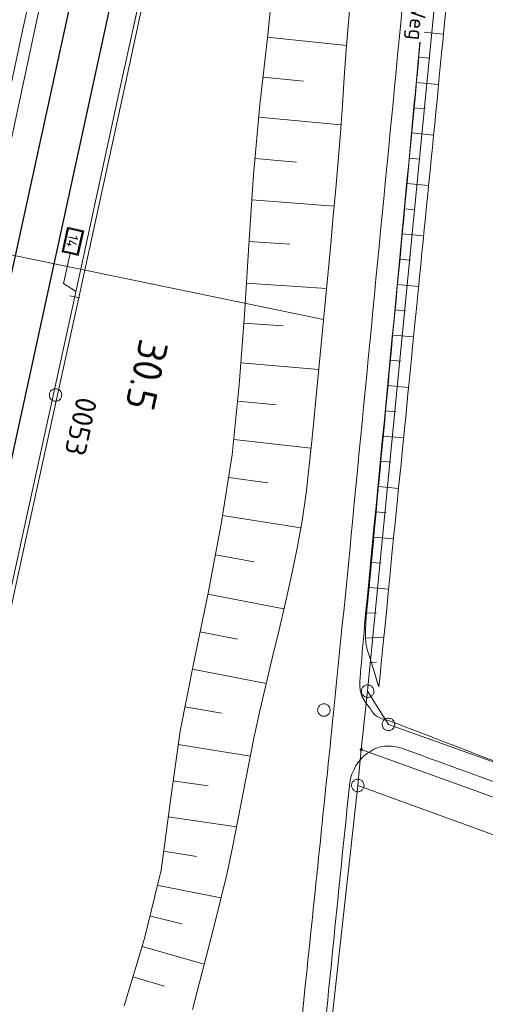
# Model space of a CAD drawing. Header units: metres. Extents: x 3425540 to 3446143, y 5432760 to 5444637.
# Tile 207 of 256: x 3436108 to 3436164, y 5440646 to 5440764. Entities that reach past the tile are written whole.
import ezdxf
from ezdxf.enums import TextEntityAlignment as Align

# ---------------------------------------------------------------- set-up
doc = ezdxf.new("R2010")
doc.units = ezdxf.units.M
for name, color, linetype, lineweight in [('B_Bestand', 9, 'Continuous', 18), ('B_Böschung', 9, 'Continuous', 18), ('B_Flurgrenzen', 9, 'Continuous', 18), ('B_Gleisachse', 9, 'Continuous', 25), ('B_Kilometrierung', 9, 'Continuous', 25), ('Bestand Kabeltröge', 9, 'Continuous', 18), ('Bestand_Neu_Strecke 3433', 9, 'Continuous', 18)]:
    doc.layers.add(name, color=color, linetype=linetype, lineweight=lineweight)
doc.styles.get("Standard").update_dxf_attribs({"font": 'isocpeur.ttf'})

msp = doc.modelspace()

# ---------------------------------------------------------------- linework, layer by layer
at = {"layer": 'B_Bestand'}
for p, q in [((3436090.64, 5440738.81), (3436144.39, 5440727.68)), ((3436113.21, 5440731.98), (3436114.67, 5440731.06)), ((3436114.56, 5440730.39), (3436114.7, 5440730.98)), ((3436114.7, 5440730.98), (3436114.7, 5440731.07)), ((3436113.98, 5440730.53), (3436115.15, 5440730.26))]:
    msp.add_line(p, q, dxfattribs=at)
for points in [[(3436113.21, 5440731.98), (3436114.01, 5440735.58), (3436114.99, 5440735.36), (3436115.65, 5440738.3), (3436113.69, 5440738.74), (3436113.04, 5440735.8), (3436114.01, 5440735.58)], [(3436113.13, 5440735.86), (3436114.93, 5440735.46), (3436115.56, 5440738.24), (3436113.75, 5440738.64), (3436113.13, 5440735.86)], [(3436113.23, 5440735.92), (3436114.87, 5440735.55), (3436115.46, 5440738.18), (3436113.81, 5440738.55), (3436113.23, 5440735.92)], [(3436112.1, 5440717.88), (3436112.19, 5440717.87), (3436112.28, 5440717.86), (3436112.38, 5440717.87), (3436112.47, 5440717.9), (3436112.55, 5440717.93), (3436112.64, 5440717.97), (3436112.72, 5440718.02), (3436112.79, 5440718.08), (3436112.85, 5440718.16), (3436112.9, 5440718.24), (3436112.94, 5440718.32), (3436112.97, 5440718.41), (3436112.99, 5440718.5), (3436113, 5440718.59), (3436113, 5440718.69), (3436112.99, 5440718.78), (3436112.96, 5440718.87), (3436112.93, 5440718.96), (3436112.88, 5440719.03), (3436112.81, 5440719.11), (3436112.75, 5440719.18), (3436112.68, 5440719.23), (3436112.59, 5440719.28), (3436112.51, 5440719.32), (3436112.42, 5440719.35), (3436112.33, 5440719.36), (3436112.24, 5440719.36), (3436112.14, 5440719.35), (3436112.05, 5440719.33), (3436111.96, 5440719.3), (3436111.87, 5440719.25), (3436111.8, 5440719.21), (3436111.73, 5440719.14), (3436111.66, 5440719.07), (3436111.62, 5440718.99), (3436111.57, 5440718.91), (3436111.54, 5440718.82), (3436111.52, 5440718.73), (3436111.51, 5440718.63), (3436111.52, 5440718.54), (3436111.53, 5440718.45), (3436111.55, 5440718.36), (3436111.59, 5440718.27), (3436111.64, 5440718.19), (3436111.7, 5440718.12), (3436111.76, 5440718.05), (3436111.84, 5440717.99), (3436111.92, 5440717.94), (3436112.01, 5440717.91), (3436112.1, 5440717.88)]]:
    msp.add_lwpolyline(points, dxfattribs=at)
for points, knots in [([(3436159.38, 5440822.72), (3436155.42, 5440781.79), (3436151.47, 5440740.85), (3436147.51, 5440699.92), (3436146.88, 5440693.45), (3436146.22, 5440686.99), (3436145.57, 5440680.52), (3436144.46, 5440669.59), (3436143.32, 5440658.66), (3436142.19, 5440647.73), (3436141.28, 5440638.85), (3436140.42, 5440629.97), (3436139.36, 5440621.1), (3436138.85, 5440616.87), (3436137.92, 5440612.71), (3436137.17, 5440608.52), (3436136.68, 5440605.81), (3436136.21, 5440603.11), (3436135.65, 5440600.41), (3436133.38, 5440589.34), (3436129.49, 5440578.66), (3436126.96, 5440567.65), (3436124.88, 5440558.58), (3436122.99, 5440549.45), (3436120.95, 5440540.36), (3436119.69, 5440534.75), (3436118.37, 5440529.17), (3436116.91, 5440523.61), (3436116.12, 5440520.59), (3436114.86, 5440517.72), (3436113.39, 5440514.95), (3436111.89, 5440512.14), (3436110.35, 5440509.37), (3436108.65, 5440506.69), (3436108.44, 5440506.36), (3436108.23, 5440506.04), (3436108.03, 5440505.71)], [0, 0, 0, 0, 0.382262, 0.382262, 0.382262, 0.44268, 0.44268, 0.44268, 0.54482, 0.54482, 0.54482, 0.627801, 0.627801, 0.627801, 0.667375, 0.667375, 0.667375, 0.692928, 0.692928, 0.692928, 0.797947, 0.797947, 0.797947, 0.88454, 0.88454, 0.88454, 0.937948, 0.937948, 0.937948, 0.966888, 0.966888, 0.966888, 0.996406, 0.996406, 0.996406, 1, 1, 1, 1]), ([(3436213.87, 5440656.89), (3436200.53, 5440661.71), (3436187.18, 5440666.53), (3436173.84, 5440671.34), (3436166.66, 5440673.93), (3436159.56, 5440676.77), (3436152.42, 5440679.47), (3436151.91, 5440679.67), (3436151.38, 5440679.76), (3436150.87, 5440680), (3436150.41, 5440680.21), (3436150.19, 5440680.71), (3436149.88, 5440681.12), (3436149.5, 5440681.64), (3436149.1, 5440682.1), (3436148.89, 5440682.72), (3436148.7, 5440683.34), (3436148.7, 5440683.97), (3436148.75, 5440684.59), (3436148.93, 5440686.73), (3436149.1, 5440688.87), (3436149.3, 5440691.01), (3436151.06, 5440709.48), (3436152.86, 5440727.94), (3436154.58, 5440746.41), (3436155.03, 5440751.25), (3436155.48, 5440756.09), (3436155.93, 5440760.93)], [0, 0, 0, 0, 0.285578, 0.285578, 0.285578, 0.439283, 0.439283, 0.439283, 0.450255, 0.450255, 0.450255, 0.460315, 0.460315, 0.460315, 0.472911, 0.472911, 0.472911, 0.485474, 0.485474, 0.485474, 0.528714, 0.528714, 0.528714, 0.902092, 0.902092, 0.902092, 1, 1, 1, 1]), ([(3436114.03, 5440505.09), (3436114.14, 5440505.45), (3436114.25, 5440505.81), (3436114.37, 5440506.18), (3436114.93, 5440507.97), (3436115.52, 5440509.75), (3436116.09, 5440511.54), (3436116.89, 5440514), (3436117.74, 5440516.45), (3436118.54, 5440518.92), (3436120.43, 5440524.83), (3436121.87, 5440530.88), (3436123.28, 5440536.93), (3436126.13, 5440549.13), (3436128.12, 5440561.52), (3436131.18, 5440573.68), (3436132.67, 5440579.59), (3436134.22, 5440585.5), (3436135.71, 5440591.42), (3436136.67, 5440595.24), (3436137.63, 5440599.06), (3436138.58, 5440602.89), (3436139.6, 5440607.02), (3436140.59, 5440611.15), (3436141.36, 5440615.33), (3436141.74, 5440617.39), (3436141.99, 5440619.45), (3436142.22, 5440621.52), (3436142.81, 5440626.8), (3436143.38, 5440632.08), (3436143.96, 5440637.36), (3436145.22, 5440648.93), (3436146.28, 5440660.52), (3436147.53, 5440672.09), (3436147.6, 5440672.81), (3436147.89, 5440673.46), (3436148.26, 5440674.12), (3436148.66, 5440674.84), (3436149.17, 5440675.36), (3436149.91, 5440675.83), (3436150.57, 5440676.25), (3436151.24, 5440676.5), (3436151.94, 5440676.5), (3436152.64, 5440676.49), (3436153.38, 5440676.4), (3436154.05, 5440676.15), (3436154.95, 5440675.82), (3436155.84, 5440675.48), (3436156.74, 5440675.15), (3436164.26, 5440672.42), (3436171.78, 5440669.69), (3436179.3, 5440666.96)], [0, 0, 0, 0, 0.005519, 0.005519, 0.005519, 0.032798, 0.032798, 0.032798, 0.070486, 0.070486, 0.070486, 0.160686, 0.160686, 0.160686, 0.342786, 0.342786, 0.342786, 0.431488, 0.431488, 0.431488, 0.488802, 0.488802, 0.488802, 0.550564, 0.550564, 0.550564, 0.580836, 0.580836, 0.580836, 0.657998, 0.657998, 0.657998, 0.827169, 0.827169, 0.827169, 0.837608, 0.837608, 0.837608, 0.849099, 0.849099, 0.849099, 0.859475, 0.859475, 0.859475, 0.869846, 0.869846, 0.869846, 0.883754, 0.883754, 0.883754, 1, 1, 1, 1])]:
    msp.add_open_spline(points, degree=3, knots=knots, dxfattribs=at)
at = {"layer": 'B_Böschung'}
for p, q in [((3436137.64, 5440761.53), (3436147.15, 5440760.55)), ((3436156.42, 5440762.14), (3436158.71, 5440761.92)), ((3436155.77, 5440759.14), (3436157.1, 5440759.01)), ((3436137.13, 5440756.75), (3436141.97, 5440756.25)), ((3436155.49, 5440756.11), (3436158.15, 5440755.86)), ((3436136.62, 5440751.96), (3436146.46, 5440751.03)), ((3436155.21, 5440753.08), (3436156.54, 5440752.96)), ((3436154.93, 5440750.05), (3436157.57, 5440749.8)), ((3436136.17, 5440746.99), (3436141.13, 5440746.56)), ((3436154.64, 5440747.02), (3436155.96, 5440746.9)), ((3436154.36, 5440743.99), (3436156.97, 5440743.75)), ((3436135.8, 5440742.01), (3436145.65, 5440741.28)), ((3436154.08, 5440740.96), (3436155.37, 5440740.84)), ((3436153.8, 5440737.93), (3436156.37, 5440737.69)), ((3436135.43, 5440737.02), (3436140.32, 5440736.69)), ((3436153.52, 5440734.9), (3436154.79, 5440734.78)), ((3436135.12, 5440732.03), (3436144.73, 5440731.4)), ((3436153.23, 5440731.87), (3436155.77, 5440731.63)), ((3436152.95, 5440728.84), (3436154.21, 5440728.72)), ((3436134.82, 5440727.25), (3436139.55, 5440726.91)), ((3436152.67, 5440725.81), (3436155.17, 5440725.58)), ((3436134.46, 5440722.46), (3436143.81, 5440721.68)), ((3436152.38, 5440722.78), (3436153.62, 5440722.66)), ((3436152.1, 5440719.75), (3436154.57, 5440719.52)), ((3436134.1, 5440717.87), (3436138.72, 5440717.43)), ((3436151.82, 5440716.72), (3436153.04, 5440716.61)), ((3436133.63, 5440713.29), (3436142.86, 5440712.23)), ((3436151.53, 5440713.69), (3436153.97, 5440713.46)), ((3436151.25, 5440710.66), (3436152.46, 5440710.55)), ((3436133.02, 5440708.73), (3436137.69, 5440708.09)), ((3436150.97, 5440707.63), (3436153.37, 5440707.41)), ((3436132.28, 5440704.18), (3436141.66, 5440702.67)), ((3436150.68, 5440704.6), (3436151.88, 5440704.49)), ((3436150.4, 5440701.57), (3436152.77, 5440701.35)), ((3436131.43, 5440699.44), (3436136.06, 5440698.6)), ((3436150.11, 5440698.54), (3436151.29, 5440698.44)), ((3436149.83, 5440695.51), (3436152.17, 5440695.34)), ((3436130.5, 5440694.72), (3436139.6, 5440692.96)), ((3436149.55, 5440692.48), (3436150.72, 5440692.44)), ((3436129.58, 5440690.22), (3436134.07, 5440689.33)), ((3436149.42, 5440689.45), (3436151.6, 5440689.56)), ((3436150.12, 5440686.5), (3436150.71, 5440686.57)), ((3436128.67, 5440685.71), (3436137.52, 5440684)), ((3436127.79, 5440681.2), (3436132.16, 5440680.43)), ((3436126.94, 5440676.69), (3436135.62, 5440675.3)), ((3436126.33, 5440672.35), (3436130.56, 5440671.74)), ((3436125.76, 5440668.01), (3436133.94, 5440666.81)), ((3436125.23, 5440663.88), (3436129.17, 5440663.27)), ((3436124.61, 5440659.76), (3436132.08, 5440658.29)), ((3436123.69, 5440656.08), (3436127.39, 5440655.19)), ((3436122.63, 5440652.45), (3436130.07, 5440650.33)), ((3436121.53, 5440648.82), (3436125.31, 5440647.69))]:
    msp.add_line(p, q, dxfattribs=at)
for points in [[(3436120.49, 5440645.36), (3436122.92, 5440653.43), (3436124.92, 5440661.61), (3436126.02, 5440669.97), (3436127.2, 5440678.31), (3436128.83, 5440686.58), (3436130.55, 5440694.83), (3436132.1, 5440703.11), (3436133.41, 5440711.44), (3436134.27, 5440719.82), (3436134.89, 5440728.23), (3436135.41, 5440736.64), (3436135.98, 5440745.05), (3436136.76, 5440753.44), (3436137.69, 5440761.81), (3436138.54, 5440770.2)], [(3436109.9, 5440769.62), (3436108.36, 5440762.49), (3436106.83, 5440755.35), (3436105.3, 5440748.21), (3436103.78, 5440741.07), (3436102.27, 5440733.93), (3436100.76, 5440726.79), (3436099.26, 5440719.65), (3436098.03, 5440712.45), (3436096.4, 5440705.35), (3436094.65, 5440698.26), (3436092.96, 5440691.16), (3436091.27, 5440684.06), (3436089.58, 5440676.96), (3436087.9, 5440669.86), (3436086.22, 5440662.75), (3436084.55, 5440655.65), (3436082.89, 5440648.54), (3436081.24, 5440641.43)], [(3436147.64, 5440766.68), (3436147.36, 5440763.36), (3436147.1, 5440760.03), (3436146.86, 5440756.7), (3436146.63, 5440753.37), (3436146.4, 5440750.04), (3436146.14, 5440746.71), (3436145.85, 5440743.38), (3436145.54, 5440740.06), (3436145.24, 5440736.73), (3436144.92, 5440733.41), (3436144.61, 5440730.09), (3436144.3, 5440726.76), (3436143.98, 5440723.44), (3436143.66, 5440720.12), (3436143.34, 5440716.8), (3436143, 5440713.47), (3436142.65, 5440710.15), (3436142.29, 5440706.84), (3436141.83, 5440703.53), (3436141.21, 5440700.25), (3436140.52, 5440696.98), (3436139.8, 5440693.72), (3436139.04, 5440690.46), (3436138.27, 5440687.22), (3436137.49, 5440683.97), (3436136.74, 5440680.72), (3436136.03, 5440677.46), (3436135.38, 5440674.18), (3436134.75, 5440670.91), (3436134.12, 5440667.63), (3436133.47, 5440664.35), (3436132.77, 5440661.09), (3436132, 5440657.84), (3436131.18, 5440654.6), (3436130.34, 5440651.37), (3436129.5, 5440648.14), (3436128.67, 5440644.9)], [(3436151.01, 5440683.59), (3436151.15, 5440684.99), (3436151.29, 5440686.4), (3436151.57, 5440689.22), (3436151.71, 5440690.62), (3436151.99, 5440693.44), (3436152.13, 5440694.85), (3436152.4, 5440697.66), (3436152.54, 5440699.07), (3436152.82, 5440701.88), (3436152.96, 5440703.29), (3436153.24, 5440706.1), (3436153.38, 5440707.51), (3436153.66, 5440710.33), (3436153.8, 5440711.73), (3436154.08, 5440714.55), (3436154.22, 5440715.96), (3436154.49, 5440718.77), (3436154.63, 5440720.18), (3436154.91, 5440722.99), (3436155.05, 5440724.4), (3436155.33, 5440727.21), (3436155.47, 5440728.62), (3436155.75, 5440731.44), (3436155.89, 5440732.84), (3436156.03, 5440734.25), (3436156.16, 5440735.66), (3436156.3, 5440737.07), (3436156.44, 5440738.47), (3436156.58, 5440739.88), (3436156.72, 5440741.29), (3436156.86, 5440742.7), (3436157, 5440744.1), (3436157.14, 5440745.51), (3436157.28, 5440746.92), (3436157.42, 5440748.32), (3436157.56, 5440749.73), (3436157.7, 5440751.14), (3436157.84, 5440752.55), (3436157.98, 5440753.95), (3436158.11, 5440755.36), (3436158.25, 5440756.77), (3436158.52, 5440759.58), (3436158.66, 5440760.99), (3436158.79, 5440762.4), (3436159.06, 5440765.22)], [(3436151.01, 5440683.59), (3436150.78, 5440684.34), (3436150.55, 5440685.09), (3436150.09, 5440686.59), (3436149.86, 5440687.35), (3436149.62, 5440688.1), (3436149.46, 5440688.86), (3436149.39, 5440689.65), (3436149.39, 5440690.44), (3436149.43, 5440691.24), (3436149.5, 5440692.03), (3436149.58, 5440692.81), (3436149.65, 5440693.6), (3436149.72, 5440694.38), (3436149.8, 5440695.16), (3436150.24, 5440699.86), (3436150.31, 5440700.64), (3436150.46, 5440702.21), (3436150.53, 5440702.99), (3436150.6, 5440703.78), (3436150.68, 5440704.56), (3436150.82, 5440706.12), (3436150.9, 5440706.91), (3436150.97, 5440707.69), (3436151.12, 5440709.26), (3436151.19, 5440710.04), (3436151.26, 5440710.82), (3436151.34, 5440711.61), (3436151.49, 5440713.17), (3436151.56, 5440713.95), (3436151.71, 5440715.52), (3436151.78, 5440716.3), (3436151.85, 5440717.09), (3436151.93, 5440717.87), (3436152, 5440718.65), (3436152.15, 5440720.22), (3436152.22, 5440721), (3436152.3, 5440721.78), (3436152.37, 5440722.57), (3436152.44, 5440723.35), (3436152.52, 5440724.13), (3436152.66, 5440725.7), (3436152.74, 5440726.48), (3436152.88, 5440728.05), (3436152.96, 5440728.83), (3436153.03, 5440729.61), (3436153.11, 5440730.4), (3436153.18, 5440731.18), (3436153.33, 5440732.74), (3436153.4, 5440733.53), (3436153.55, 5440735.09), (3436153.62, 5440735.88), (3436153.69, 5440736.66), (3436153.77, 5440737.44), (3436153.84, 5440738.23), (3436153.91, 5440739.01), (3436153.99, 5440739.79), (3436154.13, 5440741.36), (3436154.21, 5440742.14), (3436154.35, 5440743.71), (3436154.43, 5440744.49), (3436154.65, 5440746.84), (3436154.72, 5440747.62), (3436155.31, 5440753.89), (3436155.38, 5440754.67), (3436155.52, 5440756.23), (3436155.6, 5440757.02), (3436155.74, 5440758.58), (3436155.81, 5440759.37), (3436155.89, 5440760.15), (3436155.96, 5440760.93)]]:
    msp.add_lwpolyline(points, dxfattribs=at)
at = {"layer": 'B_Flurgrenzen'}
for p, q in [((3436149.66, 5440683.09), (3436163, 5440820.42)), ((3436148.9, 5440676.09), (3436149.66, 5440683.09)), ((3436149.66, 5440683.09), (3436152.16, 5440679.1)), ((3436173.84, 5440671.34), (3436152.16, 5440679.1)), ((3436148.48, 5440671.77), (3436148.9, 5440676.09)), ((3436148.9, 5440676.09), (3436213, 5440652.94)), ((3436140.53, 5440599.53), (3436148.48, 5440671.77)), ((3436148.48, 5440671.77), (3436199.21, 5440653.33))]:
    msp.add_line(p, q, dxfattribs=at)
for points in [[(3436149, 5440683.44), (3436148.96, 5440683.36), (3436148.94, 5440683.27), (3436148.92, 5440683.17), (3436148.92, 5440683.08), (3436148.93, 5440682.99), (3436148.94, 5440682.89), (3436148.97, 5440682.8), (3436149.01, 5440682.72), (3436149.06, 5440682.64), (3436149.13, 5440682.57), (3436149.19, 5440682.51), (3436149.27, 5440682.46), (3436149.35, 5440682.41), (3436149.44, 5440682.38), (3436149.53, 5440682.36), (3436149.63, 5440682.34), (3436149.72, 5440682.34), (3436149.81, 5440682.35), (3436149.9, 5440682.38), (3436149.99, 5440682.42), (3436150.07, 5440682.46), (3436150.15, 5440682.52), (3436150.22, 5440682.59), (3436150.28, 5440682.66), (3436150.33, 5440682.74), (3436150.36, 5440682.82), (3436150.39, 5440682.91), (3436150.41, 5440683.01), (3436150.41, 5440683.1), (3436150.4, 5440683.19), (3436150.38, 5440683.29), (3436150.36, 5440683.37), (3436150.32, 5440683.46), (3436150.26, 5440683.54), (3436150.2, 5440683.61), (3436150.13, 5440683.67), (3436150.06, 5440683.72), (3436149.97, 5440683.77), (3436149.88, 5440683.8), (3436149.79, 5440683.82), (3436149.7, 5440683.84), (3436149.61, 5440683.84), (3436149.51, 5440683.83), (3436149.43, 5440683.8), (3436149.34, 5440683.76), (3436149.26, 5440683.72), (3436149.18, 5440683.66), (3436149.11, 5440683.59), (3436149.05, 5440683.52), (3436149, 5440683.44)], [(3436145.17, 5440680.82), (3436145.16, 5440680.92), (3436145.15, 5440681.01), (3436145.12, 5440681.1), (3436145.08, 5440681.18), (3436145.02, 5440681.26), (3436144.96, 5440681.34), (3436144.9, 5440681.4), (3436144.82, 5440681.45), (3436144.74, 5440681.5), (3436144.65, 5440681.53), (3436144.56, 5440681.55), (3436144.47, 5440681.57), (3436144.37, 5440681.57), (3436144.28, 5440681.55), (3436144.19, 5440681.53), (3436144.1, 5440681.5), (3436144.02, 5440681.45), (3436143.94, 5440681.4), (3436143.88, 5440681.34), (3436143.82, 5440681.26), (3436143.76, 5440681.18), (3436143.72, 5440681.1), (3436143.69, 5440681.01), (3436143.68, 5440680.92), (3436143.67, 5440680.82), (3436143.68, 5440680.73), (3436143.69, 5440680.64), (3436143.72, 5440680.54), (3436143.76, 5440680.46), (3436143.82, 5440680.39), (3436143.88, 5440680.31), (3436143.94, 5440680.24), (3436144.02, 5440680.19), (3436144.1, 5440680.14), (3436144.19, 5440680.11), (3436144.28, 5440680.09), (3436144.37, 5440680.08), (3436144.47, 5440680.08), (3436144.56, 5440680.09), (3436144.65, 5440680.11), (3436144.74, 5440680.14), (3436144.82, 5440680.19), (3436144.9, 5440680.24), (3436144.96, 5440680.31), (3436145.02, 5440680.39), (3436145.08, 5440680.46), (3436145.12, 5440680.54), (3436145.15, 5440680.64), (3436145.16, 5440680.73), (3436145.17, 5440680.82)], [(3436152.53, 5440678.45), (3436152.61, 5440678.5), (3436152.68, 5440678.56), (3436152.74, 5440678.63), (3436152.8, 5440678.7), (3436152.84, 5440678.79), (3436152.87, 5440678.88), (3436152.9, 5440678.97), (3436152.91, 5440679.06), (3436152.91, 5440679.15), (3436152.89, 5440679.25), (3436152.87, 5440679.34), (3436152.83, 5440679.42), (3436152.79, 5440679.51), (3436152.73, 5440679.58), (3436152.66, 5440679.65), (3436152.59, 5440679.71), (3436152.51, 5440679.76), (3436152.43, 5440679.8), (3436152.34, 5440679.82), (3436152.24, 5440679.84), (3436152.15, 5440679.85), (3436152.06, 5440679.84), (3436151.96, 5440679.82), (3436151.88, 5440679.79), (3436151.79, 5440679.75), (3436151.71, 5440679.7), (3436151.64, 5440679.64), (3436151.58, 5440679.57), (3436151.52, 5440679.49), (3436151.48, 5440679.41), (3436151.45, 5440679.32), (3436151.42, 5440679.23), (3436151.41, 5440679.14), (3436151.41, 5440679.04), (3436151.43, 5440678.95), (3436151.45, 5440678.86), (3436151.49, 5440678.77), (3436151.54, 5440678.69), (3436151.59, 5440678.61), (3436151.66, 5440678.55), (3436151.73, 5440678.49), (3436151.81, 5440678.44), (3436151.89, 5440678.4), (3436151.98, 5440678.37), (3436152.08, 5440678.36), (3436152.17, 5440678.35), (3436152.26, 5440678.36), (3436152.36, 5440678.38), (3436152.44, 5440678.4), (3436152.53, 5440678.45)], [(3436148.96, 5440675.98), (3436148.97, 5440675.99), (3436148.98, 5440676), (3436148.99, 5440676.01), (3436149.01, 5440676.04), (3436149.02, 5440676.05), (3436149.02, 5440676.07), (3436149.02, 5440676.08), (3436149.02, 5440676.1), (3436149.02, 5440676.11), (3436149.02, 5440676.13), (3436149.01, 5440676.14), (3436149.01, 5440676.16), (3436149, 5440676.17), (3436148.99, 5440676.18), (3436148.97, 5440676.19), (3436148.96, 5440676.2), (3436148.95, 5440676.21), (3436148.93, 5440676.21), (3436148.92, 5440676.22), (3436148.9, 5440676.22), (3436148.89, 5440676.22), (3436148.87, 5440676.21), (3436148.86, 5440676.21), (3436148.84, 5440676.2), (3436148.83, 5440676.19), (3436148.81, 5440676.18), (3436148.8, 5440676.17), (3436148.8, 5440676.16), (3436148.79, 5440676.15), (3436148.78, 5440676.13), (3436148.78, 5440676.12), (3436148.78, 5440676.1), (3436148.77, 5440676.09), (3436148.78, 5440676.07), (3436148.78, 5440676.06), (3436148.79, 5440676.04), (3436148.79, 5440676.03), (3436148.8, 5440676.01), (3436148.81, 5440676), (3436148.82, 5440675.99), (3436148.84, 5440675.98), (3436148.85, 5440675.98), (3436148.87, 5440675.97), (3436148.88, 5440675.97), (3436148.9, 5440675.97), (3436148.91, 5440675.97), (3436148.93, 5440675.97), (3436148.94, 5440675.98), (3436148.96, 5440675.98)], [(3436148.95, 5440676), (3436148.96, 5440676.01), (3436148.97, 5440676.02), (3436148.98, 5440676.03), (3436148.99, 5440676.04), (3436148.99, 5440676.06), (3436149, 5440676.07), (3436149, 5440676.08), (3436149, 5440676.1), (3436149, 5440676.11), (3436148.99, 5440676.12), (3436148.99, 5440676.14), (3436148.98, 5440676.15), (3436148.97, 5440676.16), (3436148.96, 5440676.17), (3436148.95, 5440676.18), (3436148.94, 5440676.18), (3436148.93, 5440676.19), (3436148.91, 5440676.19), (3436148.89, 5440676.19), (3436148.87, 5440676.19), (3436148.86, 5440676.18), (3436148.85, 5440676.18), (3436148.84, 5440676.17), (3436148.82, 5440676.16), (3436148.82, 5440676.15), (3436148.81, 5440676.14), (3436148.8, 5440676.12), (3436148.8, 5440676.11), (3436148.8, 5440676.1), (3436148.8, 5440676.08), (3436148.8, 5440676.07), (3436148.81, 5440676.06), (3436148.81, 5440676.04), (3436148.82, 5440676.03), (3436148.83, 5440676.02), (3436148.84, 5440676.01), (3436148.85, 5440676), (3436148.86, 5440676), (3436148.88, 5440675.99), (3436148.89, 5440675.99), (3436148.91, 5440675.99), (3436148.92, 5440675.99), (3436148.93, 5440676), (3436148.95, 5440676)], [(3436148.93, 5440676.03), (3436148.94, 5440676.03), (3436148.95, 5440676.04), (3436148.96, 5440676.05), (3436148.97, 5440676.06), (3436148.97, 5440676.07), (3436148.97, 5440676.08), (3436148.98, 5440676.1), (3436148.97, 5440676.11), (3436148.97, 5440676.12), (3436148.97, 5440676.13), (3436148.96, 5440676.14), (3436148.95, 5440676.15), (3436148.94, 5440676.16), (3436148.93, 5440676.16), (3436148.92, 5440676.17), (3436148.91, 5440676.17), (3436148.89, 5440676.17), (3436148.88, 5440676.17), (3436148.87, 5440676.16), (3436148.86, 5440676.16), (3436148.85, 5440676.15), (3436148.84, 5440676.14), (3436148.83, 5440676.13), (3436148.83, 5440676.12), (3436148.82, 5440676.11), (3436148.82, 5440676.1), (3436148.82, 5440676.08), (3436148.83, 5440676.07), (3436148.83, 5440676.06), (3436148.84, 5440676.05), (3436148.84, 5440676.04), (3436148.85, 5440676.03), (3436148.86, 5440676.03), (3436148.88, 5440676.02), (3436148.89, 5440676.02), (3436148.9, 5440676.02), (3436148.91, 5440676.02), (3436148.92, 5440676.02), (3436148.93, 5440676.03)], [(3436148.92, 5440676.05), (3436148.93, 5440676.05), (3436148.94, 5440676.06), (3436148.94, 5440676.07), (3436148.95, 5440676.08), (3436148.95, 5440676.09), (3436148.95, 5440676.1), (3436148.95, 5440676.11), (3436148.94, 5440676.12), (3436148.94, 5440676.12), (3436148.93, 5440676.13), (3436148.92, 5440676.14), (3436148.91, 5440676.14), (3436148.9, 5440676.14), (3436148.89, 5440676.14), (3436148.88, 5440676.14), (3436148.88, 5440676.14), (3436148.87, 5440676.13), (3436148.86, 5440676.13), (3436148.85, 5440676.12), (3436148.85, 5440676.11), (3436148.85, 5440676.1), (3436148.85, 5440676.09), (3436148.85, 5440676.08), (3436148.85, 5440676.07), (3436148.86, 5440676.06), (3436148.87, 5440676.05), (3436148.88, 5440676.05), (3436148.88, 5440676.04), (3436148.89, 5440676.04), (3436148.9, 5440676.04), (3436148.91, 5440676.04), (3436148.92, 5440676.05)], [(3436148.91, 5440676.07), (3436148.92, 5440676.07), (3436148.92, 5440676.08), (3436148.93, 5440676.09), (3436148.93, 5440676.09), (3436148.92, 5440676.1), (3436148.92, 5440676.11), (3436148.92, 5440676.11), (3436148.91, 5440676.12), (3436148.9, 5440676.12), (3436148.9, 5440676.12), (3436148.89, 5440676.12), (3436148.88, 5440676.11), (3436148.88, 5440676.11), (3436148.88, 5440676.1), (3436148.87, 5440676.1), (3436148.87, 5440676.09), (3436148.88, 5440676.08), (3436148.88, 5440676.08), (3436148.88, 5440676.07), (3436148.89, 5440676.07), (3436148.9, 5440676.07), (3436148.91, 5440676.07), (3436148.91, 5440676.07)], [(3436148.81, 5440671.1), (3436148.89, 5440671.15), (3436148.97, 5440671.2), (3436149.04, 5440671.27), (3436149.09, 5440671.35), (3436149.14, 5440671.43), (3436149.18, 5440671.51), (3436149.21, 5440671.6), (3436149.22, 5440671.69), (3436149.23, 5440671.79), (3436149.22, 5440671.88), (3436149.2, 5440671.97), (3436149.17, 5440672.06), (3436149.12, 5440672.15), (3436149.07, 5440672.22), (3436149.01, 5440672.29), (3436148.95, 5440672.36), (3436148.87, 5440672.41), (3436148.78, 5440672.46), (3436148.7, 5440672.49), (3436148.6, 5440672.51), (3436148.51, 5440672.52), (3436148.42, 5440672.52), (3436148.32, 5440672.5), (3436148.23, 5440672.48), (3436148.15, 5440672.44), (3436148.06, 5440672.4), (3436147.99, 5440672.34), (3436147.92, 5440672.27), (3436147.86, 5440672.2), (3436147.82, 5440672.12), (3436147.78, 5440672.03), (3436147.75, 5440671.94), (3436147.73, 5440671.85), (3436147.73, 5440671.76), (3436147.74, 5440671.66), (3436147.76, 5440671.57), (3436147.79, 5440671.48), (3436147.83, 5440671.4), (3436147.89, 5440671.32), (3436147.95, 5440671.25), (3436148.01, 5440671.18), (3436148.09, 5440671.13), (3436148.17, 5440671.09), (3436148.26, 5440671.06), (3436148.36, 5440671.04), (3436148.45, 5440671.02), (3436148.54, 5440671.02), (3436148.64, 5440671.04), (3436148.72, 5440671.06), (3436148.81, 5440671.1)]]:
    msp.add_lwpolyline(points, dxfattribs=at)
at = {"layer": 'B_Gleisachse'}
for p, q in [((3436163.21, 5440991.47), (3435997.56, 5440231.16)), ((3436133.93, 5440834.77), (3436101.68, 5440686.74))]:
    msp.add_line(p, q, dxfattribs=at)
at = {"layer": 'Bestand Kabeltröge'}
for p, q in [((3436125.11, 5440778.92), (3436119.98, 5440755.36)), ((3436125.59, 5440778.82), (3436120.47, 5440755.26)), ((3436119.98, 5440755.36), (3436114.32, 5440729.31)), ((3436120.47, 5440755.26), (3436114.8, 5440729.21)), ((3436114.32, 5440729.31), (3436108.17, 5440701.22)), ((3436114.8, 5440729.21), (3436108.66, 5440701.12)), ((3436108.17, 5440701.22), (3436104.28, 5440683.27)), ((3436108.66, 5440701.12), (3436104.76, 5440683.16))]:
    msp.add_line(p, q, dxfattribs=at)
at = {"layer": 'Bestand_Neu_Strecke 3433'}
msp.add_line((3436134.18, 5440876.28), (3436093.38, 5440685.95), dxfattribs=at)

# ---------------------------------------------------------------- texts
at = {"layer": 'B_Bestand'}
for s, height, rotation, p in [('Weg', 1.8, 264.4535, (3436154.97, 5440765.87)), ('0053', 2.5, 257.5349, (3436114.83, 5440718.53))]:
    msp.add_text(s, height=height, rotation=rotation, dxfattribs=at).set_placement(p)
msp.add_text('14', height=1.2, rotation=256.8967, dxfattribs=at).set_placement((3436114.27, 5440737.07), align=Align.MIDDLE)
at = {"layer": 'B_Kilometrierung'}
msp.add_text('30.5', height=3.499, rotation=257.7082, dxfattribs=at).set_placement((3436123.19, 5440721.01), align=Align.MIDDLE)

doc.saveas('drawing.dxf')
